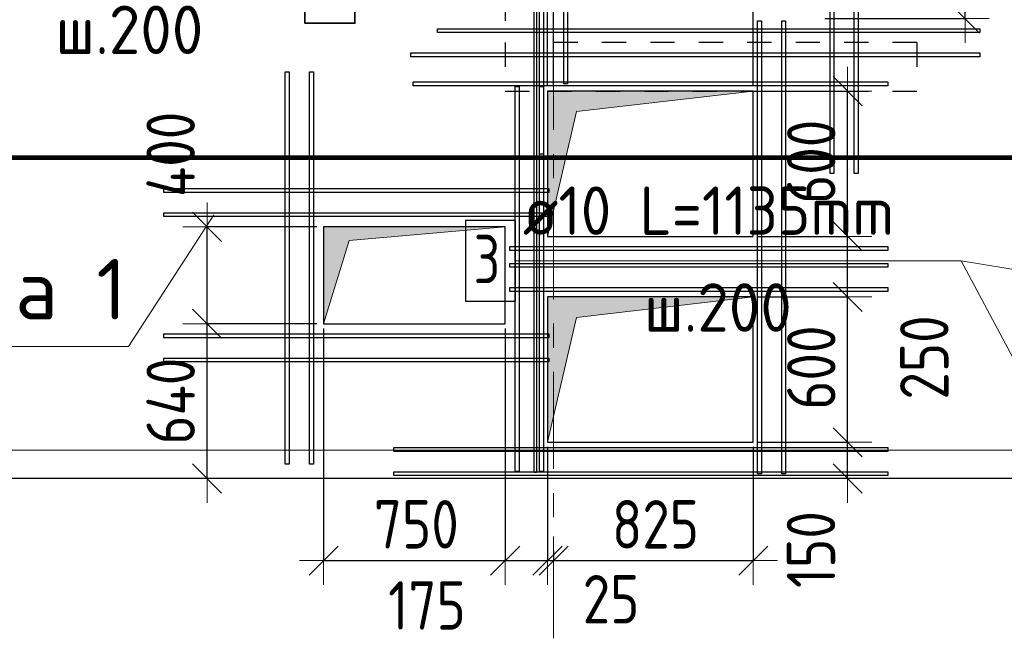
# Model space of a CAD drawing. Header units: metres. Extents: x -38 to 106, y -15 to 20.
# Tile 20 of 40: x 40.85 to 44.91, y 8.34 to 10.9. Entities that reach past the tile are written whole.
import ezdxf

# ---------------------------------------------------------------- set-up
doc = ezdxf.new("R2010")
doc.units = ezdxf.units.M
doc.header["$PDMODE"] = 65
for name, pattern in [('______11', [0.5, 0.4, -0.05, 0, -0.05]), ('______2', [0.0405, 0.03, -0.0105]), ('______5', [1.1, 0.8, -0.1, 0.1, -0.1])]:
    doc.linetypes.add(name, pattern=pattern)
doc.layers.add('XR$2$Макрос проема_ отверстия', color=7, linetype='Continuous', lineweight=13, true_color=0x2d2d2d)
doc.layers.add('XR$7$Стена_ бетон несущ.', color=7, linetype='Continuous', lineweight=70, true_color=0xb4b496)
for name, color, linetype, lineweight in [('XR$2$Перекрытие (1)', 7, 'Continuous', 35), ('XR$2$Размерная линия (1)', 7, 'Continuous', 13), ('XR$3$Осевая линия (1)', 7, '______5', 13), ('XR$3$Размерная линия (1)', 7, 'Continuous', 13), ('XR$4$Арм. стержнями верхней зоны', 180, 'Continuous', 35), ('XR$4$Арм.стержн. Арматура края', 96, 'Continuous', 35), ('XR$4$Арм.стержн. Доп. арматура', 180, 'Continuous', 35), ('XR$4$Общий слой (1)', 7, 'Continuous', 13), ('XR$4$Осевая линия (1)', 7, '______5', 13), ('XR$4$Перекрытие (1)', 7, 'Continuous', 35), ('XR$4$Текст_ общее_1', 7, 'Continuous', 13), ('XR$5$Осевая линия (1)', 7, '______5', 13), ('XR$5$Перекрытие (1)', 7, 'Continuous', 35)]:
    doc.layers.add(name, color=color, linetype=linetype, lineweight=lineweight)
doc.styles.add('ISOCPEUR', font='txt')
doc.dimstyles.new('DIMSTYLE_2', dxfattribs={"dimtxt": 0.2, "dimasz": 0.2, "dimexe": 0, "dimexo": 0, "dimgap": 0.1, "dimtad": 2, "dimdec": 0, "dimlfac": 1000, "dimrnd": 5, "dimzin": 12, "dimdsep": 46, "dimtxsty": 'ISOCPEUR', "dimblk1": 'ALL_ML_STRICH', "dimblk2": 'ALL_ML_STRICH', "dimsah": 1, "dimcen": 0, "dimclrd": 7, "dimclre": 256, "dimclrt": 7, "dimadec": 0, "dimazin": 0, "dimtfac": 1, "dimtdec": 0, "dimtix": 1, "dimtmove": 2, "dimatfit": 3, "dimfxl": 0, "dimtzin": 0, "dimlwd": 0, "dimlwe": -3, "dimarcsym": 0})
doc.dimstyles.new('DIMSTYLE_3', dxfattribs={"dimtxt": 0.2, "dimasz": 0.2, "dimexe": 0, "dimexo": 0, "dimgap": 0.1, "dimtad": 0, "dimdec": 0, "dimlfac": 1000, "dimrnd": 5, "dimzin": 12, "dimdsep": 46, "dimtxsty": 'ISOCPEUR', "dimblk1": 'ALL_ML_STRICH', "dimblk2": 'ALL_ML_STRICH', "dimsah": 1, "dimcen": 0, "dimclrd": 7, "dimclre": 256, "dimclrt": 7, "dimadec": 0, "dimazin": 0, "dimtfac": 1, "dimtdec": 0, "dimtix": 1, "dimtmove": 2, "dimatfit": 3, "dimfxl": 0, "dimtvp": 1.2, "dimtzin": 0, "dimlwd": 0, "dimlwe": -3, "dimarcsym": 0})
doc.dimstyles.new('DIMSTYLE_4', dxfattribs={"dimtxt": 0.2, "dimasz": 0.2, "dimexe": 0, "dimexo": 0, "dimgap": 0.1, "dimtad": 0, "dimdec": 0, "dimlfac": 1000, "dimrnd": 5, "dimzin": 12, "dimdsep": 46, "dimtxsty": 'ISOCPEUR', "dimblk1": 'ALL_ML_STRICH', "dimblk2": 'ALL_ML_STRICH', "dimsah": 1, "dimcen": 0, "dimclrd": 7, "dimclre": 256, "dimclrt": 7, "dimadec": 0, "dimazin": 0, "dimtfac": 1, "dimtdec": 0, "dimtix": 1, "dimtmove": 2, "dimatfit": 3, "dimfxl": 0, "dimtvp": 1.2, "dimtzin": 0, "dimlwd": 0, "dimlwe": -3, "dimarcsym": 0})
doc.dimstyles.new('DIMSTYLE_5', dxfattribs={"dimtxt": 0.2, "dimasz": 0.2, "dimexe": 0, "dimexo": 0, "dimgap": 0.1, "dimtad": 2, "dimdec": 0, "dimlfac": 1000, "dimrnd": 5, "dimzin": 12, "dimdsep": 46, "dimtxsty": 'ISOCPEUR', "dimblk1": 'ALL_ML_STRICH', "dimblk2": 'ALL_ML_STRICH', "dimsah": 1, "dimcen": 0, "dimclrd": 7, "dimclre": 256, "dimclrt": 7, "dimadec": 0, "dimazin": 0, "dimtfac": 1, "dimtdec": 0, "dimtix": 1, "dimtmove": 2, "dimatfit": 3, "dimfxl": 0, "dimtzin": 0, "dimlwd": 0, "dimlwe": -3, "dimarcsym": 0})
doc.dimstyles.new('DIMSTYLE_6', dxfattribs={"dimtxt": 0.2, "dimasz": 0.2, "dimexe": 0, "dimexo": 0, "dimgap": 0.1, "dimtad": 2, "dimdec": 0, "dimlfac": 1000, "dimrnd": 5, "dimzin": 12, "dimdsep": 46, "dimtxsty": 'ISOCPEUR', "dimblk1": 'ALL_ML_STRICH', "dimblk2": 'ALL_ML_STRICH', "dimsah": 1, "dimcen": 0, "dimclrd": 7, "dimclre": 256, "dimclrt": 7, "dimadec": 0, "dimazin": 0, "dimtfac": 1, "dimtdec": 0, "dimtix": 1, "dimtmove": 2, "dimatfit": 3, "dimfxl": 0, "dimtvp": 1.2, "dimtzin": 0, "dimlwd": 0, "dimlwe": -3, "dimarcsym": 0})
doc.dimstyles.new('DIMSTYLE_7', dxfattribs={"dimtxt": 0.2, "dimasz": 0.2, "dimexe": 0, "dimexo": 0, "dimgap": 0.1, "dimtad": 2, "dimdec": 0, "dimlfac": 1000, "dimrnd": 5, "dimzin": 12, "dimdsep": 46, "dimtxsty": 'ISOCPEUR', "dimblk1": 'ALL_ML_STRICH', "dimblk2": 'ALL_ML_STRICH', "dimsah": 1, "dimcen": 0, "dimclrd": 7, "dimclre": 256, "dimclrt": 7, "dimadec": 0, "dimazin": 0, "dimtfac": 1, "dimtdec": 0, "dimtix": 1, "dimtmove": 2, "dimatfit": 3, "dimfxl": 0, "dimtvp": 1.2, "dimtzin": 0, "dimlwd": 0, "dimlwe": -3, "dimarcsym": 0})

# ---------------------------------------------------------------- blocks, each defined once
blk = doc.blocks.new('Отображение проема', base_point=(-1.1579, -49.3094))
at = {"layer": 'XR$2$Макрос проема_ отверстия', "true_color": 0x000000, "transparency": 33554687}
blk.add_hatch(color=18, dxfattribs=at).paths.add_polyline_path([(-1.1579, -50.1094), (-1.0448, -49.4225), (-0.3579, -49.3094), (-1.1579, -49.3094)])
at = {"layer": 'XR$2$Макрос проема_ отверстия', "transparency": 33554687}
for p, q in [((-1.1579, -50.1094), (-1.1579, -49.3094)), ((-1.1579, -49.3094), (-0.3579, -49.3094)), ((-1.0448, -49.4225), (-0.3579, -49.3094)), ((-1.1579, -50.1094), (-1.0448, -49.4225))]:
    blk.add_line(p, q, dxfattribs=at)
blk = doc.blocks.new('ALL_ML_STRICH')
at = {"color": 0, "linetype": 'ByBlock', "lineweight": -2}
for p, q in [((0, -0.5), (0, 0.5)), ((-0.3, -0.3), (0.3, 0.3)), ((-1, 0), (0.5, 0))]:
    blk.add_line(p, q, dxfattribs=at)
blk = doc.blocks.new('*D6')
at = {"layer": 'DEFPOINTS', "color": 7, "linetype": 'Continuous', "lineweight": 13, "transparency": 33554687}
for p in [(42.1, 9.6396), (42.85, 9.6396), (42.1, 8.6609)]:
    blk.add_point(p, dxfattribs=at)
at = {"layer": 'XR$2$Размерная линия (1)', "color": 9, "linetype": 'Continuous', "lineweight": -2, "true_color": 0xc7c7c7, "transparency": 33554687}
for p, q in [((42.1, 9.6196), (42.1, 8.6609)), ((42.85, 9.6196), (42.85, 8.6609))]:
    blk.add_line(p, q, dxfattribs=at)
at = {"layer": 'XR$2$Размерная линия (1)', "color": 7, "linetype": 'Continuous', "lineweight": -2, "transparency": 33554687}
blk.add_line((42.1, 8.6609), (42.85, 8.6609), dxfattribs=at)
at = {"layer": 'XR$2$Размерная линия (1)', "color": 7, "linetype": 'Continuous', "lineweight": 13, "transparency": 33554687, "xscale": 0.2, "yscale": 0.2, "zscale": 0.2, "rotation": 180}
blk.add_blockref('ALL_ML_STRICH', (42.1, 8.6609), dxfattribs=at)
at = {"layer": 'XR$2$Размерная линия (1)', "color": 7, "linetype": 'Continuous', "lineweight": 13, "transparency": 33554687, "xscale": 0.2, "yscale": 0.2, "zscale": 0.2}
blk.add_blockref('ALL_ML_STRICH', (42.85, 8.6609), dxfattribs=at)
at = {"layer": 'XR$2$Размерная линия (1)', "color": 7, "linetype": 'Continuous', "lineweight": 13, "transparency": 33554687, "insert": (42.4833, 8.8109), "char_height": 0.2, "width": 0.5, "attachment_point": 5, "style": 'ISOCPEUR'}
blk.add_mtext('\\W0.83;\\A1;{750}', dxfattribs=at)
blk = doc.blocks.new('*D7')
at = {"layer": 'DEFPOINTS', "color": 7, "linetype": 'Continuous', "lineweight": 13, "transparency": 33554687}
for p in [(42.85, 9.6396), (43.025, 9.1503), (42.85, 8.6609)]:
    blk.add_point(p, dxfattribs=at)
at = {"layer": 'XR$2$Размерная линия (1)', "color": 9, "linetype": 'Continuous', "lineweight": -2, "true_color": 0xc7c7c7, "transparency": 33554687}
for p, q in [((42.85, 9.6196), (42.85, 8.6609)), ((43.025, 9.1303), (43.025, 8.6609))]:
    blk.add_line(p, q, dxfattribs=at)
at = {"layer": 'XR$2$Размерная линия (1)', "color": 7, "linetype": 'Continuous', "lineweight": -2, "transparency": 33554687}
blk.add_line((42.85, 8.6609), (43.025, 8.6609), dxfattribs=at)
at = {"layer": 'XR$2$Размерная линия (1)', "color": 7, "linetype": 'Continuous', "lineweight": 13, "transparency": 33554687, "xscale": 0.2, "yscale": 0.2, "zscale": 0.2, "rotation": 180}
blk.add_blockref('ALL_ML_STRICH', (42.85, 8.6609), dxfattribs=at)
at = {"layer": 'XR$2$Размерная линия (1)', "color": 7, "linetype": 'Continuous', "lineweight": 13, "transparency": 33554687, "xscale": 0.2, "yscale": 0.2, "zscale": 0.2}
blk.add_blockref('ALL_ML_STRICH', (43.025, 8.6609), dxfattribs=at)
at = {"layer": 'XR$2$Размерная линия (1)', "color": 7, "linetype": 'Continuous', "lineweight": 13, "transparency": 33554687, "insert": (42.5272, 8.4759), "char_height": 0.2, "width": 0.5, "attachment_point": 5, "style": 'ISOCPEUR'}
blk.add_mtext('\\W0.83;\\A1;{175}', dxfattribs=at)
blk = doc.blocks.new('*D8')
at = {"layer": 'DEFPOINTS', "color": 7, "linetype": 'Continuous', "lineweight": 13, "transparency": 33554687}
for p in [(43.025, 9.1503), (43.05, 8.7208), (43.025, 8.6609)]:
    blk.add_point(p, dxfattribs=at)
at = {"layer": 'XR$2$Размерная линия (1)', "color": 9, "linetype": 'Continuous', "lineweight": -2, "true_color": 0xc7c7c7, "transparency": 33554687}
for p, q in [((43.025, 9.1303), (43.025, 8.6609)), ((43.05, 8.7008), (43.05, 8.6609))]:
    blk.add_line(p, q, dxfattribs=at)
at = {"layer": 'XR$2$Размерная линия (1)', "color": 7, "linetype": 'Continuous', "lineweight": -2, "transparency": 33554687}
blk.add_line((43.025, 8.6609), (43.05, 8.6609), dxfattribs=at)
at = {"layer": 'XR$2$Размерная линия (1)', "color": 7, "linetype": 'Continuous', "lineweight": 13, "transparency": 33554687, "xscale": 0.2, "yscale": 0.2, "zscale": 0.2}
blk.add_blockref('ALL_ML_STRICH', (43.05, 8.6609), dxfattribs=at)
at = {"layer": 'XR$2$Размерная линия (1)', "color": 7, "linetype": 'Continuous', "lineweight": 13, "transparency": 33554687, "xscale": 0.2, "yscale": 0.2, "zscale": 0.2, "rotation": 180}
blk.add_blockref('ALL_ML_STRICH', (43.025, 8.6609), dxfattribs=at)
at = {"layer": 'XR$2$Размерная линия (1)', "color": 7, "linetype": 'Continuous', "lineweight": 13, "transparency": 33554687, "insert": (43.2874, 8.5014), "char_height": 0.2, "width": 0.333333, "attachment_point": 5, "style": 'ISOCPEUR'}
blk.add_mtext('\\W0.83;\\A1;{25}', dxfattribs=at)
blk = doc.blocks.new('*D9')
at = {"layer": 'DEFPOINTS', "color": 7, "linetype": 'Continuous', "lineweight": 13, "transparency": 33554687}
for p in [(43.875, 9.1503), (43.05, 8.7208), (43.05, 8.6609)]:
    blk.add_point(p, dxfattribs=at)
at = {"layer": 'XR$2$Размерная линия (1)', "color": 9, "linetype": 'Continuous', "lineweight": -2, "true_color": 0xc7c7c7, "transparency": 33554687}
for p, q in [((43.875, 9.1303), (43.875, 8.6609)), ((43.05, 8.7008), (43.05, 8.6609))]:
    blk.add_line(p, q, dxfattribs=at)
at = {"layer": 'XR$2$Размерная линия (1)', "color": 7, "linetype": 'Continuous', "lineweight": -2, "transparency": 33554687}
blk.add_line((43.05, 8.6609), (43.875, 8.6609), dxfattribs=at)
at = {"layer": 'XR$2$Размерная линия (1)', "color": 7, "linetype": 'Continuous', "lineweight": 13, "transparency": 33554687, "xscale": 0.2, "yscale": 0.2, "zscale": 0.2, "rotation": 180}
blk.add_blockref('ALL_ML_STRICH', (43.05, 8.6609), dxfattribs=at)
at = {"layer": 'XR$2$Размерная линия (1)', "color": 7, "linetype": 'Continuous', "lineweight": 13, "transparency": 33554687, "xscale": 0.2, "yscale": 0.2, "zscale": 0.2}
blk.add_blockref('ALL_ML_STRICH', (43.875, 8.6609), dxfattribs=at)
at = {"layer": 'XR$2$Размерная линия (1)', "color": 7, "linetype": 'Continuous', "lineweight": 13, "transparency": 33554687, "insert": (43.4708, 8.8109), "char_height": 0.2, "width": 0.5, "attachment_point": 5, "style": 'ISOCPEUR'}
blk.add_mtext('\\W0.83;\\A1;{825}', dxfattribs=at)
blk = doc.blocks.new('*D10')
at = {"layer": 'DEFPOINTS', "color": 7, "linetype": 'Continuous', "lineweight": 13, "transparency": 33554687}
for p in [(43.025, 11.0246), (43.025, 10.6003), (43.05, 10.6003)]:
    blk.add_point(p, dxfattribs=at)
at = {"layer": 'XR$2$Размерная линия (1)', "color": 9, "linetype": 'Continuous', "lineweight": -2, "true_color": 0xc7c7c7, "transparency": 33554687}
for p, q in [((43.025, 10.6203), (43.025, 11.0246)), ((43.05, 10.6203), (43.05, 11.0246))]:
    blk.add_line(p, q, dxfattribs=at)
at = {"layer": 'XR$2$Размерная линия (1)', "color": 7, "linetype": 'Continuous', "lineweight": -2, "transparency": 33554687}
blk.add_line((43.025, 11.0246), (43.05, 11.0246), dxfattribs=at)
at = {"layer": 'XR$2$Размерная линия (1)', "color": 7, "linetype": 'Continuous', "lineweight": 13, "transparency": 33554687, "xscale": 0.2, "yscale": 0.2, "zscale": 0.2}
blk.add_blockref('ALL_ML_STRICH', (43.05, 11.0246), dxfattribs=at)
at = {"layer": 'XR$2$Размерная линия (1)', "color": 7, "linetype": 'Continuous', "lineweight": 13, "transparency": 33554687, "xscale": 0.2, "yscale": 0.2, "zscale": 0.2, "rotation": 180}
blk.add_blockref('ALL_ML_STRICH', (43.025, 11.0246), dxfattribs=at)
at = {"layer": 'XR$2$Размерная линия (1)', "color": 7, "linetype": 'Continuous', "lineweight": 13, "transparency": 33554687, "insert": (42.8041, 11.1746), "char_height": 0.2, "width": 0.333333, "attachment_point": 5, "style": 'ISOCPEUR'}
blk.add_mtext('\\W0.83;\\A1;{25}', dxfattribs=at)
blk = doc.blocks.new('*D11')
at = {"layer": 'DEFPOINTS', "color": 7, "linetype": 'Continuous', "lineweight": 13, "transparency": 33554687}
for p in [(43.05, 11.0246), (43.05, 10.6003), (43.875, 10.6003)]:
    blk.add_point(p, dxfattribs=at)
at = {"layer": 'XR$2$Размерная линия (1)', "color": 9, "linetype": 'Continuous', "lineweight": -2, "true_color": 0xc7c7c7, "transparency": 33554687}
for p, q in [((43.05, 10.6203), (43.05, 11.0246)), ((43.875, 10.6203), (43.875, 11.0246))]:
    blk.add_line(p, q, dxfattribs=at)
at = {"layer": 'XR$2$Размерная линия (1)', "color": 7, "linetype": 'Continuous', "lineweight": -2, "transparency": 33554687}
blk.add_line((43.05, 11.0246), (43.875, 11.0246), dxfattribs=at)
at = {"layer": 'XR$2$Размерная линия (1)', "color": 7, "linetype": 'Continuous', "lineweight": 13, "transparency": 33554687, "xscale": 0.2, "yscale": 0.2, "zscale": 0.2, "rotation": 180}
blk.add_blockref('ALL_ML_STRICH', (43.05, 11.0246), dxfattribs=at)
at = {"layer": 'XR$2$Размерная линия (1)', "color": 7, "linetype": 'Continuous', "lineweight": 13, "transparency": 33554687, "xscale": 0.2, "yscale": 0.2, "zscale": 0.2}
blk.add_blockref('ALL_ML_STRICH', (43.875, 11.0246), dxfattribs=at)
at = {"layer": 'XR$2$Размерная линия (1)', "color": 7, "linetype": 'Continuous', "lineweight": 13, "transparency": 33554687, "insert": (43.4708, 11.1746), "char_height": 0.2, "width": 0.5, "attachment_point": 5, "style": 'ISOCPEUR'}
blk.add_mtext('\\W0.83;\\A1;{825}', dxfattribs=at)
blk = doc.blocks.new('*D62')
at = {"layer": 'DEFPOINTS', "color": 7, "linetype": 'Continuous', "lineweight": 13, "transparency": 33554687}
for p in [(42.0925, 9.6396), (41.6187, 9), (41.8113, 9)]:
    blk.add_point(p, dxfattribs=at)
at = {"layer": 'XR$3$Размерная линия (1)', "color": 9, "linetype": 'Continuous', "lineweight": -2, "true_color": 0xc7c7c7, "transparency": 33554687}
for p, q in [((42.0725, 9.6396), (41.6187, 9.6396)), ((41.8313, 9), (41.6187, 9))]:
    blk.add_line(p, q, dxfattribs=at)
at = {"layer": 'XR$3$Размерная линия (1)', "color": 7, "linetype": 'Continuous', "lineweight": -2, "transparency": 33554687}
blk.add_line((41.6187, 9), (41.6187, 9.6396), dxfattribs=at)
at = {"layer": 'XR$3$Размерная линия (1)', "color": 7, "linetype": 'Continuous', "lineweight": 13, "transparency": 33554687, "xscale": 0.2, "yscale": 0.2, "zscale": 0.2}
for p, rotation in [((41.6187, 9.6396), 90), ((41.6187, 9), 270)]:
    blk.add_blockref('ALL_ML_STRICH', p, dxfattribs=dict(at, rotation=rotation))
at = {"layer": 'XR$3$Размерная линия (1)', "color": 7, "linetype": 'Continuous', "lineweight": 13, "transparency": 33554687, "insert": (41.4687, 9.3198), "char_height": 0.2, "width": 0.5, "attachment_point": 5, "rotation": 90, "style": 'ISOCPEUR'}
blk.add_mtext('\\W0.83;\\A1;{640}', dxfattribs=at)
blk = doc.blocks.new('*D63')
at = {"layer": 'DEFPOINTS', "color": 7, "linetype": 'Continuous', "lineweight": 13, "transparency": 33554687}
for p in [(42.0925, 10.0396), (41.6187, 9.6396), (42.0925, 9.6396)]:
    blk.add_point(p, dxfattribs=at)
at = {"layer": 'XR$3$Размерная линия (1)', "color": 9, "linetype": 'Continuous', "lineweight": -2, "true_color": 0xc7c7c7, "transparency": 33554687}
for p, q in [((42.0725, 10.0396), (41.6187, 10.0396)), ((42.0725, 9.6396), (41.6187, 9.6396))]:
    blk.add_line(p, q, dxfattribs=at)
at = {"layer": 'XR$3$Размерная линия (1)', "color": 7, "linetype": 'Continuous', "lineweight": -2, "transparency": 33554687}
blk.add_line((41.6187, 9.6396), (41.6187, 10.0396), dxfattribs=at)
at = {"layer": 'XR$3$Размерная линия (1)', "color": 7, "linetype": 'Continuous', "lineweight": 13, "transparency": 33554687, "xscale": 0.2, "yscale": 0.2, "zscale": 0.2}
for p, rotation in [((41.6187, 10.0396), 90), ((41.6187, 9.6396), 270)]:
    blk.add_blockref('ALL_ML_STRICH', p, dxfattribs=dict(at, rotation=rotation))
at = {"layer": 'XR$3$Размерная линия (1)', "color": 7, "linetype": 'Continuous', "lineweight": 13, "transparency": 33554687, "insert": (41.4686, 10.339), "char_height": 0.2, "width": 0.5, "attachment_point": 5, "rotation": 90, "style": 'ISOCPEUR'}
blk.add_mtext('\\W0.83;\\A1;{400}', dxfattribs=at)
blk = doc.blocks.new('*D66')
at = {"layer": 'DEFPOINTS', "color": 7, "linetype": 'Continuous', "lineweight": 13, "transparency": 33554687}
for p in [(44.15, 12.3), (44.15, 10.9), (44.7495, 10.9)]:
    blk.add_point(p, dxfattribs=at)
at = {"layer": 'XR$3$Размерная линия (1)', "color": 9, "linetype": 'Continuous', "lineweight": -2, "true_color": 0xc7c7c7, "transparency": 33554687}
for p, q in [((44.17, 12.3), (44.7495, 12.3)), ((44.17, 10.9), (44.7495, 10.9))]:
    blk.add_line(p, q, dxfattribs=at)
at = {"layer": 'XR$3$Размерная линия (1)', "color": 7, "linetype": 'Continuous', "lineweight": -2, "transparency": 33554687}
blk.add_line((44.7495, 10.9), (44.7495, 12.3), dxfattribs=at)
at = {"layer": 'XR$3$Размерная линия (1)', "color": 7, "linetype": 'Continuous', "lineweight": 13, "transparency": 33554687, "xscale": 0.2, "yscale": 0.2, "zscale": 0.2}
for p, rotation in [((44.7495, 12.3), 90), ((44.7495, 10.9), 270)]:
    blk.add_blockref('ALL_ML_STRICH', p, dxfattribs=dict(at, rotation=rotation))
at = {"layer": 'XR$3$Размерная линия (1)', "color": 7, "linetype": 'Continuous', "lineweight": 13, "transparency": 33554687, "insert": (44.5995, 11.6167), "char_height": 0.2, "width": 0.666667, "attachment_point": 5, "rotation": 90, "style": 'ISOCPEUR'}
blk.add_mtext('\\W0.83;\\A1;{1400}', dxfattribs=at)
blk = doc.blocks.new('*D74')
at = {"layer": 'DEFPOINTS', "color": 7, "linetype": 'Continuous', "lineweight": 13, "transparency": 33554687}
for p in [(43.875, 9.15), (44.2644, 9), (44.3171, 9)]:
    blk.add_point(p, dxfattribs=at)
at = {"layer": 'XR$3$Размерная линия (1)', "color": 9, "linetype": 'Continuous', "lineweight": -2, "true_color": 0xc7c7c7, "transparency": 33554687}
for p, q in [((43.895, 9.15), (44.2644, 9.15)), ((44.2971, 9), (44.2644, 9))]:
    blk.add_line(p, q, dxfattribs=at)
at = {"layer": 'XR$3$Размерная линия (1)', "color": 7, "linetype": 'Continuous', "lineweight": -2, "transparency": 33554687}
blk.add_line((44.2644, 9), (44.2644, 9.15), dxfattribs=at)
at = {"layer": 'XR$3$Размерная линия (1)', "color": 7, "linetype": 'Continuous', "lineweight": 13, "transparency": 33554687, "xscale": 0.2, "yscale": 0.2, "zscale": 0.2}
for p, rotation in [((44.2644, 9.15), 90), ((44.2644, 9), 270)]:
    blk.add_blockref('ALL_ML_STRICH', p, dxfattribs=dict(at, rotation=rotation))
at = {"layer": 'XR$3$Размерная линия (1)', "color": 7, "linetype": 'Continuous', "lineweight": 13, "transparency": 33554687, "insert": (44.1131, 8.7065), "char_height": 0.2, "width": 0.5, "attachment_point": 5, "rotation": 90, "style": 'ISOCPEUR'}
blk.add_mtext('\\W0.83;\\A1;{150}', dxfattribs=at)
blk = doc.blocks.new('*D75')
at = {"layer": 'DEFPOINTS', "color": 7, "linetype": 'Continuous', "lineweight": 13, "transparency": 33554687}
for p in [(43.875, 9.75), (43.875, 9.15), (44.2644, 9.15)]:
    blk.add_point(p, dxfattribs=at)
at = {"layer": 'XR$3$Размерная линия (1)', "color": 9, "linetype": 'Continuous', "lineweight": -2, "true_color": 0xc7c7c7, "transparency": 33554687}
for p, q in [((43.895, 9.75), (44.2644, 9.75)), ((43.895, 9.15), (44.2644, 9.15))]:
    blk.add_line(p, q, dxfattribs=at)
at = {"layer": 'XR$3$Размерная линия (1)', "color": 7, "linetype": 'Continuous', "lineweight": -2, "transparency": 33554687}
blk.add_line((44.2644, 9.15), (44.2644, 9.75), dxfattribs=at)
at = {"layer": 'XR$3$Размерная линия (1)', "color": 7, "linetype": 'Continuous', "lineweight": 13, "transparency": 33554687, "xscale": 0.2, "yscale": 0.2, "zscale": 0.2}
for p, rotation in [((44.2644, 9.75), 90), ((44.2644, 9.15), 270)]:
    blk.add_blockref('ALL_ML_STRICH', p, dxfattribs=dict(at, rotation=rotation))
at = {"layer": 'XR$3$Размерная линия (1)', "color": 7, "linetype": 'Continuous', "lineweight": 13, "transparency": 33554687, "insert": (44.1144, 9.4583), "char_height": 0.2, "width": 0.5, "attachment_point": 5, "rotation": 90, "style": 'ISOCPEUR'}
blk.add_mtext('\\W0.83;\\A1;{600}', dxfattribs=at)
blk = doc.blocks.new('*D76')
at = {"layer": 'DEFPOINTS', "color": 7, "linetype": 'Continuous', "lineweight": 13, "transparency": 33554687}
for p in [(43.875, 10), (43.875, 9.75), (44.2644, 9.75)]:
    blk.add_point(p, dxfattribs=at)
at = {"layer": 'XR$3$Размерная линия (1)', "color": 9, "linetype": 'Continuous', "lineweight": -2, "true_color": 0xc7c7c7, "transparency": 33554687}
for p, q in [((43.895, 10), (44.2644, 10)), ((43.895, 9.75), (44.2644, 9.75))]:
    blk.add_line(p, q, dxfattribs=at)
at = {"layer": 'XR$3$Размерная линия (1)', "color": 7, "linetype": 'Continuous', "lineweight": -2, "transparency": 33554687}
blk.add_line((44.2644, 9.75), (44.2644, 10), dxfattribs=at)
at = {"layer": 'XR$3$Размерная линия (1)', "color": 7, "linetype": 'Continuous', "lineweight": 13, "transparency": 33554687, "xscale": 0.2, "yscale": 0.2, "zscale": 0.2}
for p, rotation in [((44.2644, 10), 90), ((44.2644, 9.75), 270)]:
    blk.add_blockref('ALL_ML_STRICH', p, dxfattribs=dict(at, rotation=rotation))
at = {"layer": 'XR$3$Размерная линия (1)', "color": 7, "linetype": 'Continuous', "lineweight": 13, "transparency": 33554687, "insert": (44.5811, 9.5), "char_height": 0.2, "width": 0.5, "attachment_point": 5, "rotation": 90, "style": 'ISOCPEUR'}
blk.add_mtext('\\W0.83;\\A1;{250}', dxfattribs=at)
blk = doc.blocks.new('*D77')
at = {"layer": 'DEFPOINTS', "color": 7, "linetype": 'Continuous', "lineweight": 13, "transparency": 33554687}
for p in [(43.875, 10.6), (43.875, 10), (44.2644, 10)]:
    blk.add_point(p, dxfattribs=at)
at = {"layer": 'XR$3$Размерная линия (1)', "color": 9, "linetype": 'Continuous', "lineweight": -2, "true_color": 0xc7c7c7, "transparency": 33554687}
for p, q in [((43.895, 10.6), (44.2644, 10.6)), ((43.895, 10), (44.2644, 10))]:
    blk.add_line(p, q, dxfattribs=at)
at = {"layer": 'XR$3$Размерная линия (1)', "color": 7, "linetype": 'Continuous', "lineweight": -2, "transparency": 33554687}
blk.add_line((44.2644, 10), (44.2644, 10.6), dxfattribs=at)
at = {"layer": 'XR$3$Размерная линия (1)', "color": 7, "linetype": 'Continuous', "lineweight": 13, "transparency": 33554687, "xscale": 0.2, "yscale": 0.2, "zscale": 0.2}
for p, rotation in [((44.2644, 10.6), 90), ((44.2644, 10), 270)]:
    blk.add_blockref('ALL_ML_STRICH', p, dxfattribs=dict(at, rotation=rotation))
at = {"layer": 'XR$3$Размерная линия (1)', "color": 7, "linetype": 'Continuous', "lineweight": 13, "transparency": 33554687, "insert": (44.1144, 10.3084), "char_height": 0.2, "width": 0.5, "attachment_point": 5, "rotation": 90, "style": 'ISOCPEUR'}
blk.add_mtext('\\W0.83;\\A1;{600}', dxfattribs=at)

msp = doc.modelspace()

# ---------------------------------------------------------------- linework, layer by layer
at = {"layer": 'XR$2$Перекрытие (1)', "color": 7, "linetype": 'Continuous', "lineweight": 13, "transparency": 33554687}
for p, q in [((43.875, 10.6003), (43.025, 10.6003)), ((43.025, 10.6003), (43.025, 10.0003)), ((43.875, 10.0003), (43.875, 10.6003)), ((42.85, 10.0396), (42.1, 10.0396)), ((42.1, 10.0396), (42.1, 9.6396)), ((42.85, 9.6396), (42.85, 10.0396)), ((43.025, 10.0003), (43.875, 10.0003)), ((43.875, 9.7503), (43.025, 9.7503)), ((43.025, 9.7503), (43.025, 9.1503)), ((43.875, 9.1503), (43.875, 9.7503)), ((42.1, 9.6396), (42.85, 9.6396)), ((43.025, 9.1503), (43.875, 9.1503)), ((38.5, 9), (45.85, 9))]:
    msp.add_line(p, q, dxfattribs=at)
at = {"layer": 'XR$3$Осевая линия (1)', "color": 253, "linetype": '______11', "lineweight": 13, "true_color": 0xa0a0a0, "transparency": 33554687}
for p, q in [((43.05, 8.34), (43.05, 18.62)), ((36.94, 9), (47.05, 9))]:
    msp.add_line(p, q, dxfattribs=at)
at = {"layer": 'XR$4$Арм. стержнями верхней зоны', "color": 4, "linetype": 'Continuous', "lineweight": 25, "transparency": 33554687}
msp.add_lwpolyline([(42.98, 16.625), (42.98, 9.025), (42.97, 9.025), (42.97, 16.625), (42.98, 16.625)], dxfattribs=at)
at = {"layer": 'XR$4$Арм. стержнями верхней зоны', "color": 7, "linetype": 'Continuous', "lineweight": 35, "transparency": 33554687}
msp.add_lwpolyline([(42.0227, 10.8802), (42.2294, 10.8802), (42.2294, 11.2135), (42.0227, 11.2135), (42.0227, 10.8802)], dxfattribs=at)
at = {"layer": 'XR$4$Арм. стержнями верхней зоны', "color": 4, "linetype": 'Continuous', "lineweight": 50, "transparency": 33554687}
msp.add_lwpolyline([(38.525, 10.33), (45.825, 10.33), (45.825, 10.32), (38.525, 10.32), (38.525, 10.33)], dxfattribs=at)
at = {"layer": 'XR$4$Арм.стержн. Арматура края', "color": 7, "linetype": 'Continuous', "lineweight": 13, "transparency": 33554687}
for p, q in [((42.8932, 9.8997), (44.7332, 9.8997)), ((44.7332, 9.8997), (45.15, 9.117))]:
    msp.add_line(p, q, dxfattribs=at)
at = {"layer": 'XR$4$Арм.стержн. Арматура края', "color": 7, "linetype": 'Continuous', "lineweight": 25, "transparency": 33554687}
msp.add_lwpolyline([(42.6866, 9.733), (42.8932, 9.733), (42.8932, 10.0664), (42.6866, 10.0664), (42.6866, 9.733)], dxfattribs=at)
at = {"layer": 'XR$4$Арм.стержн. Доп. арматура', "color": 7, "linetype": 'Continuous', "lineweight": 25, "transparency": 33554687}
for points in [[(42.9921, 10.3399), (42.9921, 12.9601), (43.0081, 12.9601), (43.0081, 10.3399), (42.9921, 10.3399)], [(42.9921, 10.3399), (42.9921, 12.9601), (43.0081, 12.9601), (43.0081, 10.3399), (42.9921, 10.3399)], [(43.0921, 10.6299), (43.0921, 12.9601), (43.1081, 12.9601), (43.1081, 10.6299), (43.0921, 10.6299)], [(43.0921, 10.6299), (43.0921, 12.9601), (43.1081, 12.9601), (43.1081, 10.6299), (43.0921, 10.6299)], [(44.1921, 10.2599), (44.1921, 12.9601), (44.2081, 12.9601), (44.2081, 10.2599), (44.1921, 10.2599)], [(44.1921, 10.2599), (44.1921, 12.9601), (44.2081, 12.9601), (44.2081, 10.2599), (44.1921, 10.2599)], [(44.2921, 10.2599), (44.2921, 12.9601), (44.3081, 12.9601), (44.3081, 10.2599), (44.2921, 10.2599)], [(44.2921, 10.2599), (44.2921, 12.9601), (44.3081, 12.9601), (44.3081, 10.2599), (44.2921, 10.2599)], [(44.8102, 10.842), (42.57, 10.842), (42.57, 10.858), (44.8102, 10.858), (44.8102, 10.842)], [(44.8102, 10.842), (42.57, 10.842), (42.57, 10.858), (44.8102, 10.858), (44.8102, 10.842)], [(43.8921, 9.02), (43.8921, 10.8904), (43.9081, 10.8904), (43.9081, 9.02), (43.8921, 9.02)], [(43.8921, 9.02), (43.8921, 10.8904), (43.9081, 10.8904), (43.9081, 9.02), (43.8921, 9.02)], [(43.9921, 9.02), (43.9921, 10.8904), (44.0081, 10.8904), (44.0081, 9.02), (43.9921, 9.02)], [(43.9921, 9.02), (43.9921, 10.8904), (44.0081, 10.8904), (44.0081, 9.02), (43.9921, 9.02)], [(44.8102, 10.742), (42.46, 10.742), (42.46, 10.758), (44.8102, 10.758), (44.8102, 10.742)], [(44.8102, 10.742), (42.46, 10.742), (42.46, 10.758), (44.8102, 10.758), (44.8102, 10.742)], [(41.958, 10.6797), (41.958, 9.0596), (41.942, 9.0596), (41.942, 10.6797), (41.958, 10.6797)], [(41.958, 10.6797), (41.958, 9.0596), (41.942, 9.0596), (41.942, 10.6797), (41.958, 10.6797)], [(42.058, 10.6797), (42.058, 9.0596), (42.042, 9.0596), (42.042, 10.6797), (42.058, 10.6797)], [(42.058, 10.6797), (42.058, 9.0596), (42.042, 9.0596), (42.042, 10.6797), (42.058, 10.6797)], [(44.43, 10.6224), (42.4696, 10.6224), (42.4696, 10.6384), (44.43, 10.6384), (44.43, 10.6224)], [(44.43, 10.6224), (42.4696, 10.6224), (42.4696, 10.6384), (44.43, 10.6384), (44.43, 10.6224)], [(42.892, 9.0295), (42.892, 10.6196), (42.908, 10.6196), (42.908, 9.0295), (42.892, 9.0295)], [(42.892, 9.0295), (42.892, 10.6196), (42.908, 10.6196), (42.908, 9.0295), (42.892, 9.0295)], [(42.992, 9.0295), (42.992, 10.6196), (43.008, 10.6196), (43.008, 9.0295), (42.992, 9.0295)], [(42.992, 9.0295), (42.992, 10.6196), (43.008, 10.6196), (43.008, 9.0295), (42.992, 9.0295)], [(41.4399, 10.1976), (43.03, 10.1976), (43.03, 10.1816), (41.4399, 10.1816), (41.4399, 10.1976)], [(41.4399, 10.1976), (43.03, 10.1976), (43.03, 10.1816), (41.4399, 10.1816), (41.4399, 10.1976)], [(41.4399, 10.0976), (43.03, 10.0976), (43.03, 10.0816), (41.4399, 10.0816), (41.4399, 10.0976)], [(41.4399, 10.0976), (43.03, 10.0976), (43.03, 10.0816), (41.4399, 10.0816), (41.4399, 10.0976)], [(44.43, 9.9423), (42.87, 9.9423), (42.87, 9.9583), (44.43, 9.9583), (44.43, 9.9423)], [(44.43, 9.9423), (42.87, 9.9423), (42.87, 9.9583), (44.43, 9.9583), (44.43, 9.9423)], [(44.43, 9.8724), (42.87, 9.8724), (42.87, 9.8884), (44.43, 9.8884), (44.43, 9.8724)], [(44.43, 9.8724), (42.87, 9.8724), (42.87, 9.8884), (44.43, 9.8884), (44.43, 9.8724)], [(44.43, 9.7724), (42.87, 9.7724), (42.87, 9.7884), (44.43, 9.7884), (44.43, 9.7724)], [(44.43, 9.7724), (42.87, 9.7724), (42.87, 9.7884), (44.43, 9.7884), (44.43, 9.7724)], [(43.0301, 9.5816), (41.44, 9.5816), (41.44, 9.5976), (43.0301, 9.5976), (43.0301, 9.5816)], [(43.0301, 9.5816), (41.44, 9.5816), (41.44, 9.5976), (43.0301, 9.5976), (43.0301, 9.5816)], [(43.0301, 9.4816), (41.44, 9.4816), (41.44, 9.4976), (43.0301, 9.4976), (43.0301, 9.4816)], [(43.0301, 9.4816), (41.44, 9.4816), (41.44, 9.4976), (43.0301, 9.4976), (43.0301, 9.4816)], [(44.43, 9.1122), (42.3896, 9.1122), (42.3896, 9.1282), (44.43, 9.1282), (44.43, 9.1122)], [(44.43, 9.1122), (42.3896, 9.1122), (42.3896, 9.1282), (44.43, 9.1282), (44.43, 9.1122)], [(44.43, 9.0122), (42.3896, 9.0122), (42.3896, 9.0282), (44.43, 9.0282), (44.43, 9.0122)], [(44.43, 9.0122), (42.3896, 9.0122), (42.3896, 9.0282), (44.43, 9.0282), (44.43, 9.0122)]]:
    msp.add_lwpolyline(points, dxfattribs=at)
at = {"layer": 'XR$4$Общий слой (1)', "color": 7, "linetype": 'Continuous', "lineweight": 13, "transparency": 33554687}
msp.add_line((45.6956, 9.7416), (44.7332, 9.8997), dxfattribs=at)
for points in [[(45.6956, 9.127), (45.6956, 16.547), (38.7756, 16.547), (38.7756, 9.117), (45.7456, 9.117)], [(41.6473, 10.0896), (41.295, 9.5454), (39.205, 9.5454)]]:
    msp.add_lwpolyline(points, dxfattribs=at)
at = {"layer": 'XR$4$Осевая линия (1)', "color": 253, "linetype": '______11', "lineweight": 13, "true_color": 0xa0a0a0, "transparency": 33554687}
for p, q in [((43.05, 8.34), (43.05, 18.62)), ((36.94, 9), (47.05, 9))]:
    msp.add_line(p, q, dxfattribs=at)
at = {"layer": 'XR$4$Перекрытие (1)', "color": 7, "linetype": 'Continuous', "lineweight": 25, "transparency": 33554687}
for p, q in [((43.025, 10.6003), (43.025, 10.0003)), ((43.875, 10.6003), (43.025, 10.6003)), ((43.875, 10.0003), (43.875, 10.6003)), ((42.1, 10.0396), (42.1, 9.6396)), ((42.85, 10.0396), (42.1, 10.0396)), ((42.85, 9.6396), (42.85, 10.0396)), ((43.025, 10.0003), (43.875, 10.0003)), ((43.025, 9.7503), (43.025, 9.1503)), ((43.875, 9.7503), (43.025, 9.7503)), ((43.875, 9.1503), (43.875, 9.7503)), ((42.1, 9.6396), (42.85, 9.6396)), ((43.025, 9.1503), (43.875, 9.1503)), ((45.85, 9), (38.5, 9))]:
    msp.add_line(p, q, dxfattribs=at)
at = {"layer": 'XR$5$Осевая линия (1)', "color": 253, "linetype": '______11', "lineweight": 13, "true_color": 0xa0a0a0, "transparency": 33554687}
for p, q in [((43.05, 8.34), (43.05, 18.62)), ((36.94, 9), (47.05, 9))]:
    msp.add_line(p, q, dxfattribs=at)
at = {"layer": 'XR$5$Перекрытие (1)', "color": 7, "linetype": 'Continuous', "lineweight": 25, "transparency": 33554687}
for p, q in [((43.025, 10.6003), (43.025, 10.0003)), ((43.875, 10.6003), (43.025, 10.6003)), ((43.875, 10.0003), (43.875, 10.6003)), ((42.1, 10.0396), (42.1, 9.6396)), ((42.85, 10.0396), (42.1, 10.0396)), ((42.85, 9.6396), (42.85, 10.0396)), ((43.025, 10.0003), (43.875, 10.0003)), ((43.025, 9.7503), (43.025, 9.1503)), ((43.875, 9.7503), (43.025, 9.7503)), ((43.875, 9.1503), (43.875, 9.7503)), ((42.1, 9.6396), (42.85, 9.6396)), ((43.025, 9.1503), (43.875, 9.1503)), ((45.85, 9), (38.5, 9))]:
    msp.add_line(p, q, dxfattribs=at)
at = {"layer": 'XR$7$Стена_ бетон несущ.', "color": 253, "linetype": '______2', "lineweight": -3, "true_color": 0xa0a0a0, "transparency": 33554687}
for p, q in [((43.05, 10.8003), (43.05, 12.3003)), ((42.85, 11.59), (42.85, 10.8003)), ((42.85, 10.8003), (42.85, 10.6003)), ((44.55, 10.8003), (43.05, 10.8003)), ((44.55, 10.8003), (44.55, 10.6003)), ((42.85, 10.6003), (43.025, 10.6003)), ((43.025, 10.6003), (43.875, 10.6003)), ((43.875, 10.6003), (44.05, 10.6003)), ((44.05, 10.6003), (44.55, 10.6003))]:
    msp.add_line(p, q, dxfattribs=at)

# ---------------------------------------------------------------- block references
at = {"layer": 'XR$2$Макрос проема_ отверстия', "transparency": 33554687}
for p, xscale, yscale in [((43.025, 10.6003), 1.062500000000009, 0.75), ((42.1, 10.0396), 0.9375, 0.5), ((43.025, 9.7503), 1.0625, 0.75)]:
    msp.add_blockref('Отображение проема', p, dxfattribs=dict(at, xscale=xscale, yscale=yscale))

# ---------------------------------------------------------------- texts
at = {"layer": 'XR$4$Арм. стержнями верхней зоны', "color": 7, "linetype": 'Continuous', "lineweight": 25, "transparency": 33554687, "insert": (40.9927, 10.7535), "char_height": 0.2, "width": 0.874664, "attachment_point": 7, "style": 'ISOCPEUR'}
msp.add_mtext('\\W0.95;ш.200 ', dxfattribs=at)
at = {"layer": 'XR$4$Арм.стержн. Арматура края', "color": 7, "linetype": 'Continuous', "lineweight": 25, "transparency": 33554687, "char_height": 0.2, "attachment_point": 7, "style": 'ISOCPEUR'}
for s, insert, width in [('\\W0.92;ø10 L=1135mm ', (42.9232, 10.0064), 1.871128), ('\\W0.78;3', (42.7199, 9.8064), 0.217605), ('\\W0.95;ш.200 ', (43.4232, 9.6064), 0.874664)]:
    msp.add_mtext(s, dxfattribs=dict(at, insert=insert, width=width))
at = {"layer": 'XR$4$Текст_ общее_1', "color": 7, "linetype": 'Continuous', "lineweight": 13, "transparency": 33554687, "insert": (40.295, 9.7621), "char_height": 0.25, "width": 2.119048, "attachment_point": 5, "style": 'ISOCPEUR'}
msp.add_mtext('\\A1;{\\fISOCPEUR|i0|b0;\\H0.250000;\\W1.000000;\\C7;дет. плана 1}\\P', dxfattribs=at)

# ---------------------------------------------------------------- dimensions: what is measured, and where the dimension line sits
at = {"layer": 'XR$2$Размерная линия (1)', "color": 7, "linetype": 'Continuous', "lineweight": 13, "transparency": 33554687}
for base, p1, p2, dimstyle, picture, middle in [((43.05, 11.0246), (43.025, 10.6203), (43.05, 10.6203), 'DIMSTYLE_6', '*D10', (42.8041, 11.1746)), ((43.875, 11.0246), (43.05, 10.6203), (43.875, 10.6203), 'DIMSTYLE_5', '*D11', (43.4708, 11.1746)), ((42.85, 8.6609), (42.1, 9.6196), (42.85, 9.6196), 'DIMSTYLE_2', '*D6', (42.4833, 8.8109)), ((43.025, 8.6609), (42.85, 9.6196), (43.025, 9.1303), 'DIMSTYLE_3', '*D7', (42.5272, 8.4759)), ((43.05, 8.6609), (43.025, 9.1303), (43.05, 8.7008), 'DIMSTYLE_4', '*D8', (43.2874, 8.5014)), ((43.875, 8.6609), (43.05, 8.7008), (43.875, 9.1303), 'DIMSTYLE_5', '*D9', (43.4708, 8.8109))]:
    dim = msp.add_linear_dim(base=base, p1=p1, p2=p2, dimstyle=dimstyle, override={"dimpost": '<>', "dimclrd": 7, "dimclre": 9, "dimclrt": 7, "dimlwd": 0, "dimlwe": 65533}, dxfattribs=at)
    dim.commit()
    dim.dimension.update_dxf_attribs({"geometry": picture, "text_midpoint": middle, "dimtype": 160})
at = {"layer": 'XR$3$Размерная линия (1)', "color": 7, "linetype": 'Continuous', "lineweight": 13, "transparency": 33554687}
for base, p1, p2, dimstyle, picture, middle in [((44.7495, 12.3), (44.17, 10.9), (44.17, 12.3), 'DIMSTYLE_5', '*D66', (44.5995, 11.6167)), ((44.2644, 10.6), (43.895, 10), (43.895, 10.6), 'DIMSTYLE_5', '*D77', (44.1144, 10.3084)), ((41.6187, 10.0396), (42.0725, 9.6396), (42.0725, 10.0396), 'DIMSTYLE_7', '*D63', (41.4686, 10.339)), ((44.2644, 10), (43.895, 9.75), (43.895, 10), 'DIMSTYLE_4', '*D76', (44.5811, 9.5)), ((44.2644, 9.75), (43.895, 9.15), (43.895, 9.75), 'DIMSTYLE_5', '*D75', (44.1144, 9.4583)), ((41.6187, 9.6396), (41.8313, 9), (42.0725, 9.6396), 'DIMSTYLE_5', '*D62', (41.4687, 9.3198)), ((44.2644, 9.15), (44.2971, 9), (43.895, 9.15), 'DIMSTYLE_7', '*D74', (44.1131, 8.7065))]:
    dim = msp.add_linear_dim(base=base, p1=p1, p2=p2, angle=90, dimstyle=dimstyle, override={"dimpost": '<>', "dimclrd": 7, "dimclre": 9, "dimclrt": 7, "dimlwd": 0, "dimlwe": 65533}, dxfattribs=at)
    dim.commit()
    dim.dimension.update_dxf_attribs({"geometry": picture, "text_midpoint": middle, "dimtype": 160})

doc.saveas('drawing.dxf')
